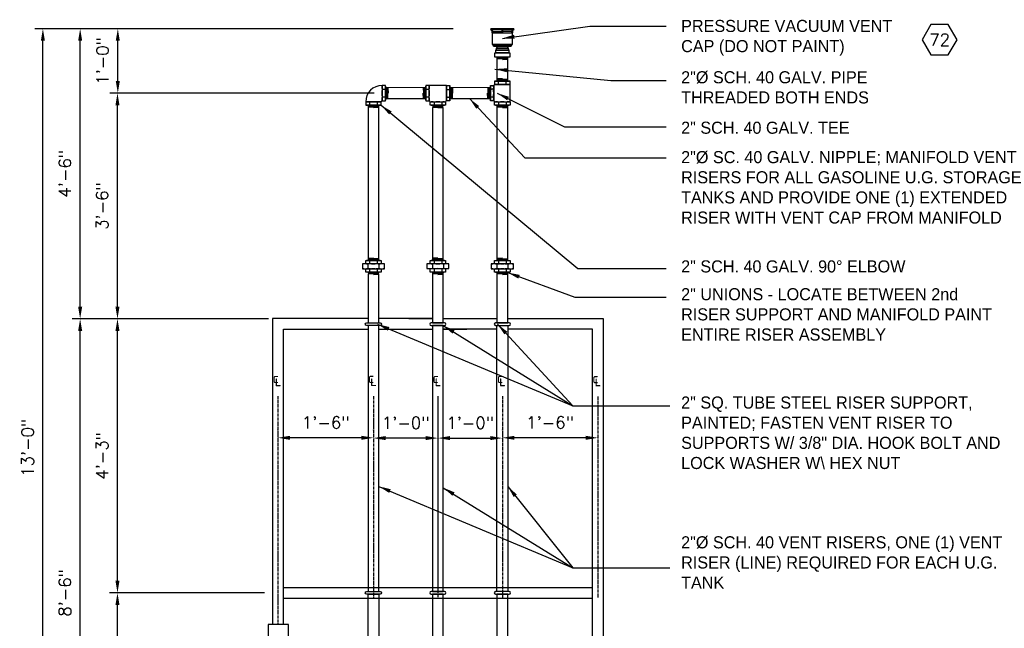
# Model space of a CAD drawing. Extents: x -1276 to 451, y 2026 to 3394.
# Tile 11 of 104: x -881 to -697, y 2202 to 2315. Entities that reach past the tile are written whole.
import ezdxf
from ezdxf.enums import TextEntityAlignment as Align

# ---------------------------------------------------------------- set-up
doc = ezdxf.new("R2010")
doc.units = 0
doc.header["$MEASUREMENT"] = 0
doc.header["$PDSIZE"] = 1
doc.linetypes.add('CENTER1', pattern=[0.6625, 0.5, -0.075, 0.0125, -0.075])
doc.layers.get('0').update_dxf_attribs({"linetype": 'CONTINUOUS'})
doc.layers.get('DEFPOINTS').update_dxf_attribs({"linetype": 'CONTINUOUS'})
for name, color, linetype in [('CENTERLINE', 3, 'CENTER1'), ('CONDUIT', 2, 'CONTINUOUS'), ('DIM', 3, 'CONTINUOUS'), ('GALV-2-ELL', 3, 'CONTINUOUS'), ('GALV-2-PIPE', 3, 'CONTINUOUS'), ('GALV-2-TEE', 3, 'CONTINUOUS'), ('GALV-2-UNION', 3, 'CONTINUOUS'), ('GALV-2x2-VENT-RISER', 5, 'CONTINUOUS'), ('GALV-4-PIPE', 4, 'CONTINUOUS'), ('TEXT', 3, 'CONTINUOUS'), ('VENT-CAP', 3, 'CONTINUOUS')]:
    doc.layers.add(name, color=color, linetype=linetype)
doc.styles.add('SIMPFRAC', font='simpfrac')
doc.styles.add('SIMPLEX', font='simplex')
doc.dimstyles.new('DIM24', dxfattribs={"dimscale": 24, "dimtxt": 0.09375, "dimasz": 0.09375, "dimexe": 0.0625, "dimexo": 0.0625, "dimgap": 0.0625, "dimtad": 1, "dimdec": 4, "dimzin": 3, "dimdsep": 46, "dimlunit": 4, "dimtxsty": 'SIMPLEX', "dimcen": 0, "dimclrd": 3, "dimclre": 3, "dimclrt": 3, "dimadec": 0, "dimazin": 0, "dimtfac": 1, "dimtdec": 4, "dimtofl": 0, "dimtmove": 0, "dimatfit": 3, "dimfxl": 1, "dimfrac": 2, "dimtolj": 1, "dimtzin": 3, "dimlwe": -1, "dimarcsym": 0})

# ---------------------------------------------------------------- blocks, each defined once
blk = doc.blocks.new('HEX')
at = {"color": 3}
blk.add_lwpolyline([(-0.0577, 0.1), (-0.1155, 0), (-0.0577, -0.1), (0.0577, -0.1), (0.1155, 0), (0.0577, 0.1)], close=True, dxfattribs=at)
at = {"color": 3, "style": 'SIMPLEX'}
blk.add_attdef('D#', text='', height=0.08, dxfattribs=at).set_placement((0, 0), align=Align.MIDDLE)
blk = doc.blocks.new('*D39')
at = {"layer": 'DEFPOINTS', "color": 0, "transparency": 16777216}
for p in [(-869.32, 2259.69), (-832.75, 2259.69), (-839.51, 2157.7)]:
    blk.add_point(p, dxfattribs=at)
at = {"layer": 'DIM', "color": 3, "transparency": 16777216}
for p, q in [((-834.25, 2259.69), (-870.82, 2259.69)), ((-841.01, 2157.7), (-870.82, 2157.7))]:
    blk.add_line(p, q, dxfattribs=at)
at = {"layer": 'DIM', "color": 3, "lineweight": -2, "transparency": 16777216}
blk.add_line((-869.32, 2159.95), (-869.32, 2257.44), dxfattribs=at)
at = {"layer": 'DIM', "color": 3, "transparency": 16777216}
for points in [[(-869.69, 2257.44), (-868.94, 2257.44), (-869.32, 2259.69)], [(-869.69, 2159.95), (-868.94, 2159.95), (-869.32, 2157.7)]]:
    blk.add_solid(points, dxfattribs=at)
at = {"layer": 'DIM', "color": 3, "transparency": 16777216, "insert": (-872.15, 2208.69), "char_height": 2.25, "attachment_point": 5, "rotation": 90, "style": 'SIMPLEX'}
blk.add_mtext('\\A1;8\'-6"', dxfattribs=at)
blk = doc.blocks.new('*D40')
at = {"layer": 'DEFPOINTS', "color": 0, "transparency": 16777216}
for p in [(-862.38, 2208.69), (-833.51, 2208.69), (-839.51, 2157.7)]:
    blk.add_point(p, dxfattribs=at)
at = {"layer": 'DIM', "color": 3, "transparency": 16777216}
for p, q in [((-835.01, 2208.69), (-863.88, 2208.69)), ((-841.01, 2157.7), (-863.88, 2157.7))]:
    blk.add_line(p, q, dxfattribs=at)
at = {"layer": 'DIM', "color": 3, "lineweight": -2, "transparency": 16777216}
blk.add_line((-862.38, 2159.95), (-862.38, 2206.44), dxfattribs=at)
at = {"layer": 'DIM', "color": 3, "transparency": 16777216}
for points in [[(-862.75, 2206.44), (-862, 2206.44), (-862.38, 2208.69)], [(-862.75, 2159.95), (-862, 2159.95), (-862.38, 2157.7)]]:
    blk.add_solid(points, dxfattribs=at)
at = {"layer": 'DIM', "color": 3, "transparency": 16777216, "insert": (-865.22, 2183.19), "char_height": 2.25, "attachment_point": 5, "rotation": 90, "style": 'SIMPLEX'}
blk.add_mtext('\\A1;4\'-3"', dxfattribs=at)
blk = doc.blocks.new('*D41')
at = {"layer": 'DEFPOINTS', "color": 0, "transparency": 16777216}
for p in [(-862.38, 2259.69), (-853.33, 2259.69), (-857.56, 2208.69)]:
    blk.add_point(p, dxfattribs=at)
at = {"layer": 'DIM', "color": 3, "transparency": 16777216}
for p, q in [((-854.83, 2259.69), (-863.88, 2259.69)), ((-859.06, 2208.69), (-863.88, 2208.69))]:
    blk.add_line(p, q, dxfattribs=at)
at = {"layer": 'DIM', "color": 3, "lineweight": -2, "transparency": 16777216}
blk.add_line((-862.38, 2210.94), (-862.38, 2257.44), dxfattribs=at)
at = {"layer": 'DIM', "color": 3, "transparency": 16777216}
for points in [[(-862.75, 2257.44), (-862, 2257.44), (-862.38, 2259.69)], [(-862.75, 2210.94), (-862, 2210.94), (-862.38, 2208.69)]]:
    blk.add_solid(points, dxfattribs=at)
at = {"layer": 'DIM', "color": 3, "transparency": 16777216, "insert": (-865.22, 2234.19), "char_height": 2.25, "attachment_point": 5, "rotation": 90, "style": 'SIMPLEX'}
blk.add_mtext('\\A1;4\'-3"', dxfattribs=at)
blk = doc.blocks.new('*D42')
at = {"layer": 'DEFPOINTS', "color": 0, "transparency": 16777216}
for p in [(-876.25, 2313.69), (-800.82, 2313.69), (-876.25, 2157.69)]:
    blk.add_point(p, dxfattribs=at)
at = {"layer": 'DIM', "color": 3, "transparency": 16777216}
blk.add_line((-802.32, 2313.69), (-877.75, 2313.69), dxfattribs=at)
at = {"layer": 'DIM', "color": 3, "lineweight": -2, "transparency": 16777216}
blk.add_line((-876.25, 2159.94), (-876.25, 2311.44), dxfattribs=at)
at = {"layer": 'DIM', "color": 3, "transparency": 16777216}
for points in [[(-876.63, 2311.44), (-875.88, 2311.44), (-876.25, 2313.69)], [(-876.63, 2159.94), (-875.88, 2159.94), (-876.25, 2157.69)]]:
    blk.add_solid(points, dxfattribs=at)
at = {"layer": 'DIM', "color": 3, "transparency": 16777216, "insert": (-879.09, 2235.69), "char_height": 2.25, "attachment_point": 5, "rotation": 90, "style": 'SIMPLEX'}
blk.add_mtext('\\A1;13\'-0"', dxfattribs=at)
blk = doc.blocks.new('*D43')
at = {"layer": 'DEFPOINTS', "color": 0, "transparency": 16777216}
for p in [(-869.32, 2313.69), (-869.32, 2313.69), (-864.12, 2259.69)]:
    blk.add_point(p, dxfattribs=at)
at = {"layer": 'DIM', "color": 3, "lineweight": -2, "transparency": 16777216}
blk.add_line((-869.32, 2261.94), (-869.32, 2311.44), dxfattribs=at)
at = {"layer": 'DIM', "color": 3, "transparency": 16777216}
blk.add_line((-865.62, 2259.69), (-870.82, 2259.69), dxfattribs=at)
for points in [[(-869.69, 2311.44), (-868.94, 2311.44), (-869.32, 2313.69)], [(-869.69, 2261.94), (-868.94, 2261.94), (-869.32, 2259.69)]]:
    blk.add_solid(points, dxfattribs=at)
at = {"layer": 'DIM', "color": 3, "transparency": 16777216, "insert": (-872.15, 2286.69), "char_height": 2.25, "attachment_point": 5, "rotation": 90, "style": 'SIMPLEX'}
blk.add_mtext('\\A1;4\'-6"', dxfattribs=at)
blk = doc.blocks.new('*D45')
at = {"layer": 'DEFPOINTS', "color": 0, "transparency": 16777216}
for p in [(-862.38, 2301.69), (-862.38, 2301.69), (-862.38, 2259.69)]:
    blk.add_point(p, dxfattribs=at)
at = {"layer": 'DIM', "color": 3, "lineweight": -2, "transparency": 16777216}
blk.add_line((-862.38, 2261.94), (-862.38, 2299.44), dxfattribs=at)
at = {"layer": 'DIM', "color": 3, "transparency": 16777216}
for points in [[(-862.75, 2299.44), (-862, 2299.44), (-862.38, 2301.69)], [(-862.75, 2261.94), (-862, 2261.94), (-862.38, 2259.69)]]:
    blk.add_solid(points, dxfattribs=at)
at = {"layer": 'DIM', "color": 3, "transparency": 16777216, "insert": (-865.22, 2280.69), "char_height": 2.25, "attachment_point": 5, "rotation": 90, "style": 'SIMPLEX'}
blk.add_mtext('\\A1;3\'-6"', dxfattribs=at)
blk = doc.blocks.new('*D46')
at = {"layer": 'DEFPOINTS', "color": 0, "transparency": 16777216}
for p in [(-862.31, 2313.69), (-798.44, 2313.69), (-813.14, 2301.69)]:
    blk.add_point(p, dxfattribs=at)
at = {"layer": 'DIM', "color": 3, "transparency": 16777216}
for p, q in [((-799.94, 2313.69), (-863.81, 2313.69)), ((-814.64, 2301.69), (-863.81, 2301.69))]:
    blk.add_line(p, q, dxfattribs=at)
at = {"layer": 'DIM', "color": 3, "lineweight": -2, "transparency": 16777216}
blk.add_line((-862.31, 2303.94), (-862.31, 2311.44), dxfattribs=at)
at = {"layer": 'DIM', "color": 3, "transparency": 16777216}
for points in [[(-862.69, 2311.44), (-861.94, 2311.44), (-862.31, 2313.69)], [(-862.69, 2303.94), (-861.94, 2303.94), (-862.31, 2301.69)]]:
    blk.add_solid(points, dxfattribs=at)
at = {"layer": 'DIM', "color": 3, "transparency": 16777216, "insert": (-865.15, 2307.69), "char_height": 2.25, "attachment_point": 5, "rotation": 90, "style": 'SIMPLEX'}
blk.add_mtext('\\A1;1\'-0"', dxfattribs=at)
blk = doc.blocks.new('*D58')
at = {"layer": 'DEFPOINTS', "color": 0, "transparency": 16777216}
for p in [(-802.75, 2237.49), (-790.75, 2237.49), (-790.75, 2237.49)]:
    blk.add_point(p, dxfattribs=at)
at = {"layer": 'DIM', "color": 3, "transparency": 16777216}
for p, q in [((-802.75, 2238.99), (-802.75, 2238.99)), ((-790.75, 2238.99), (-790.75, 2238.99))]:
    blk.add_line(p, q, dxfattribs=at)
at = {"layer": 'DIM', "color": 3, "lineweight": -2, "transparency": 16777216}
blk.add_line((-800.5, 2237.49), (-793, 2237.49), dxfattribs=at)
at = {"layer": 'DIM', "color": 3, "transparency": 16777216}
for points in [[(-800.5, 2237.87), (-800.5, 2237.12), (-802.75, 2237.49)], [(-793, 2237.87), (-793, 2237.12), (-790.75, 2237.49)]]:
    blk.add_solid(points, dxfattribs=at)
at = {"layer": 'DIM', "color": 3, "transparency": 16777216, "insert": (-796.75, 2240.33), "char_height": 2.25, "attachment_point": 5, "style": 'SIMPLEX'}
blk.add_mtext('\\A1;1\'-0"', dxfattribs=at)
blk = doc.blocks.new('*D59')
at = {"layer": 'DEFPOINTS', "color": 0, "transparency": 16777216}
for p in [(-814.75, 2237.49), (-814.75, 2237.49), (-802.75, 2237.49)]:
    blk.add_point(p, dxfattribs=at)
at = {"layer": 'DIM', "color": 3, "lineweight": -2, "transparency": 16777216}
blk.add_line((-805, 2237.49), (-812.5, 2237.49), dxfattribs=at)
at = {"layer": 'DIM', "color": 3, "transparency": 16777216}
for points in [[(-812.5, 2237.87), (-812.5, 2237.12), (-814.75, 2237.49)], [(-805, 2237.87), (-805, 2237.12), (-802.75, 2237.49)]]:
    blk.add_solid(points, dxfattribs=at)
at = {"layer": 'DIM', "color": 3, "transparency": 16777216, "insert": (-808.75, 2240.33), "char_height": 2.25, "attachment_point": 5, "style": 'SIMPLEX'}
blk.add_mtext('\\A1;1\'-0"', dxfattribs=at)
blk = doc.blocks.new('*D60')
at = {"layer": 'DEFPOINTS', "color": 0, "transparency": 16777216}
for p in [(-832.51, 2237.55), (-832.51, 2237.49), (-814.75, 2237.49)]:
    blk.add_point(p, dxfattribs=at)
at = {"layer": 'DIM', "color": 3, "transparency": 16777216}
for p, q in [((-832.51, 2238.99), (-832.51, 2239.05)), ((-814.75, 2238.99), (-814.75, 2239.05))]:
    blk.add_line(p, q, dxfattribs=at)
at = {"layer": 'DIM', "color": 3, "lineweight": -2, "transparency": 16777216}
blk.add_line((-817, 2237.55), (-830.26, 2237.55), dxfattribs=at)
at = {"layer": 'DIM', "color": 3, "transparency": 16777216}
for points in [[(-830.26, 2237.92), (-830.26, 2237.17), (-832.51, 2237.55)], [(-817, 2237.92), (-817, 2237.17), (-814.75, 2237.55)]]:
    blk.add_solid(points, dxfattribs=at)
at = {"layer": 'DIM', "color": 3, "transparency": 16777216, "insert": (-823.63, 2240.39), "char_height": 2.25, "attachment_point": 5, "style": 'SIMPLEX'}
blk.add_mtext('\\A1;1\'-6"', dxfattribs=at)
blk = doc.blocks.new('*D61')
at = {"layer": 'DEFPOINTS', "color": 0, "transparency": 16777216}
for p in [(-790.75, 2237.55), (-790.75, 2237.49), (-773, 2237.49)]:
    blk.add_point(p, dxfattribs=at)
at = {"layer": 'DIM', "color": 3, "transparency": 16777216}
for p, q in [((-790.75, 2238.99), (-790.75, 2239.05)), ((-773, 2238.99), (-773, 2239.05))]:
    blk.add_line(p, q, dxfattribs=at)
at = {"layer": 'DIM', "color": 3, "lineweight": -2, "transparency": 16777216}
blk.add_line((-775.25, 2237.55), (-788.5, 2237.55), dxfattribs=at)
at = {"layer": 'DIM', "color": 3, "transparency": 16777216}
for points in [[(-788.5, 2237.92), (-788.5, 2237.17), (-790.75, 2237.55)], [(-775.25, 2237.92), (-775.25, 2237.17), (-773, 2237.55)]]:
    blk.add_solid(points, dxfattribs=at)
at = {"layer": 'DIM', "color": 3, "transparency": 16777216, "insert": (-781.88, 2240.39), "char_height": 2.25, "attachment_point": 5, "style": 'SIMPLEX'}
blk.add_mtext('\\A1;1\'-6"', dxfattribs=at)

msp = doc.modelspace()

# ---------------------------------------------------------------- linework, layer by layer
at = {"layer": 'CENTERLINE', "linetype": 'CENTER1'}
for p, q in [((-832.50517, 2245.27354), (-832.50517, 2202.81791)), ((-814.75344, 2245.28899), (-814.75344, 2207.68558)), ((-802.75344, 2245.18947), (-802.75344, 2207.68558)), ((-802.752, 2245.27354), (-802.752, 2208.93558)), ((-790.75488, 2245.27354), (-790.75488, 2207.68558)), ((-773.00314, 2245.24631), (-773.00314, 2207.65834))]:
    msp.add_line(p, q, dxfattribs=at)
at = {"layer": 'CONDUIT'}
msp.add_lwpolyline([(-834.36054, 2196.58029), (-830.56042, 2196.58029), (-830.56042, 2202.81791), (-834.36054, 2202.81791)], close=True, dxfattribs=at)
at = {"layer": 'GALV-2-ELL', "linetype": 'Continuous'}
for p, q in [((-813.1388, 2303.13703), (-813.1388, 2303.13703)), ((-816.19088, 2300.08494), (-816.19088, 2300.08494)), ((-813.31887, 2300.08494), (-813.31887, 2300.08494)), ((-813.1388, 2300.26501), (-813.1388, 2300.26501))]:
    msp.add_line(p, q, dxfattribs=at)
at = {"layer": 'GALV-2-ELL', "color": 7, "linetype": 'Continuous'}
for p, q in [((-813.0763, 2302.42046), (-812.57695, 2302.42046)), ((-815.47144, 2300.02244), (-815.47144, 2299.52309)), ((-814.03543, 2300.02244), (-814.03543, 2299.52309)), ((-813.0763, 2300.98446), (-812.57695, 2300.98446))]:
    msp.add_line(p, q, dxfattribs=at)
at = {"layer": 'GALV-2-ELL', "linetype": 'Continuous'}
for points in [[(-813.1388, 2303.13703), (-813.1388, 2300.26501), (-812.51445, 2300.26501), (-812.51445, 2303.13703)], [(-813.31887, 2300.08494), (-816.19088, 2300.08494), (-816.19088, 2299.46059), (-813.31887, 2299.46059)]]:
    msp.add_lwpolyline(points, close=True, dxfattribs=at)
at = {"layer": 'GALV-2-ELL', "color": 7, "linetype": 'Continuous'}
for points in [[(-813.0763, 2300.26501, -0.17372505), (-813.0763, 2300.98446, -0.087044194), (-813.0763, 2302.42046, -0.174422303), (-813.0763, 2303.13703)], [(-812.57695, 2303.13703, -0.174432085), (-812.57695, 2302.42046, -0.087045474), (-812.57695, 2300.98446, -0.17373472), (-812.57695, 2300.26501)], [(-816.19088, 2300.02244, -0.17372505), (-815.47144, 2300.02244, -0.087044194), (-814.03543, 2300.02244, -0.174422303), (-813.31887, 2300.02244)], [(-813.31887, 2299.52309, -0.174432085), (-814.03543, 2299.52309, -0.087045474), (-815.47144, 2299.52309, -0.17373472), (-816.19088, 2299.52309)]]:
    msp.add_lwpolyline(points, format="xyb", dxfattribs=at)
at = {"layer": 'GALV-2-ELL', "linetype": 'Continuous'}
for radius in [3.05209, 0.18007]:
    msp.add_arc((-813.1388, 2300.08494), radius, 90, 180, dxfattribs=at)
at = {"layer": 'GALV-2-PIPE', "color": 7}
for p, q in [((-790.75488, 2308.41978), (-791.75488, 2308.3861)), ((-789.75488, 2308.32839), (-791.75488, 2308.26102)), ((-789.75488, 2308.20332), (-791.75488, 2308.13595)), ((-789.75488, 2308.07825), (-791.75488, 2308.01088)), ((-789.75488, 2307.95318), (-790.75488, 2307.9195)), ((-791.75488, 2304.39261), (-790.75488, 2304.42629)), ((-791.75488, 2304.26754), (-789.75488, 2304.3349)), ((-791.75488, 2304.14247), (-789.75488, 2304.20983)), ((-791.75488, 2304.0174), (-789.75488, 2304.08476)), ((-790.75488, 2303.92601), (-789.75488, 2303.95969)), ((-812.51301, 2301.70246), (-812.47932, 2300.70217)), ((-812.42161, 2302.70217), (-812.35425, 2300.70217)), ((-812.29654, 2302.70217), (-812.22917, 2300.70217)), ((-812.17147, 2302.70217), (-812.1041, 2300.70217)), ((-812.0464, 2302.70217), (-812.01273, 2301.70246)), ((-805.46045, 2300.68698), (-805.49414, 2301.68727)), ((-805.33537, 2300.68698), (-805.40274, 2302.68698)), ((-805.2103, 2300.68698), (-805.27767, 2302.68698)), ((-805.08523, 2300.68698), (-805.1526, 2302.68698)), ((-804.99386, 2301.68727), (-805.02753, 2302.68698)), ((-800.51299, 2301.68708), (-800.4793, 2300.68679)), ((-800.4216, 2302.68679), (-800.35423, 2300.68679)), ((-800.29653, 2302.68679), (-800.22916, 2300.68679)), ((-800.17146, 2302.68679), (-800.10409, 2300.68679)), ((-800.04638, 2302.68678), (-800.01271, 2301.68707)), ((-793.46046, 2300.68673), (-793.49415, 2301.68702)), ((-793.33539, 2300.68673), (-793.40275, 2302.68673)), ((-793.21032, 2300.68673), (-793.27768, 2302.68673)), ((-793.08525, 2300.68673), (-793.15261, 2302.68673)), ((-792.99387, 2301.68702), (-793.02754, 2302.68673)), ((-814.75488, 2299.46059), (-815.75488, 2299.42691)), ((-813.75488, 2299.3692), (-815.75488, 2299.30184)), ((-802.75486, 2299.44521), (-803.75486, 2299.41153)), ((-801.75486, 2299.35382), (-803.75486, 2299.28646)), ((-790.75488, 2299.44515), (-791.75488, 2299.41147)), ((-789.75488, 2299.35376), (-791.75488, 2299.2864)), ((-813.75488, 2299.24413), (-815.75488, 2299.17677)), ((-813.75488, 2299.11906), (-815.75488, 2299.0517)), ((-813.75488, 2298.99399), (-814.75488, 2298.96031)), ((-801.75486, 2299.22875), (-803.75486, 2299.16139)), ((-801.75486, 2299.10368), (-803.75486, 2299.03632)), ((-801.75486, 2298.97861), (-802.75486, 2298.94493)), ((-789.75488, 2299.22869), (-791.75488, 2299.16133)), ((-789.75488, 2299.10362), (-791.75488, 2299.03625)), ((-789.75488, 2298.97855), (-790.75488, 2298.94487)), ((-814.75344, 2268.40199), (-815.75344, 2268.36831)), ((-813.75344, 2268.3106), (-815.75344, 2268.24324)), ((-813.75344, 2268.18553), (-815.75344, 2268.11817)), ((-802.75344, 2268.40581), (-803.75344, 2268.37213)), ((-801.75344, 2268.31442), (-803.75344, 2268.24706)), ((-801.75344, 2268.18935), (-803.75344, 2268.12199)), ((-790.75344, 2268.38655), (-791.75344, 2268.35287)), ((-789.75344, 2268.29516), (-791.75344, 2268.2278)), ((-789.75344, 2268.17009), (-791.75344, 2268.10273)), ((-813.75344, 2268.06046), (-815.75344, 2267.9931)), ((-813.75344, 2267.93539), (-814.75344, 2267.90171)), ((-801.75344, 2268.06428), (-803.75344, 2267.99692)), ((-801.75344, 2267.93921), (-802.75344, 2267.90553)), ((-789.75344, 2268.04502), (-791.75344, 2267.97766)), ((-789.75344, 2267.91995), (-790.75344, 2267.88627))]:
    msp.add_line(p, q, dxfattribs=at)
at = {"layer": 'GALV-2-PIPE'}
for points in [[(-789.75488, 2303.92601), (-789.75488, 2308.41978), (-791.75488, 2308.41978), (-791.75488, 2303.92601)], [(-804.99371, 2302.71798), (-812.51445, 2302.71209), (-812.51445, 2300.71209), (-804.99371, 2300.71798)], [(-792.99226, 2302.71798), (-800.51299, 2302.71209), (-800.51299, 2300.71209), (-792.99226, 2300.71798)], [(-813.75488, 2270.54355), (-813.75488, 2299.46059), (-815.75488, 2299.46059), (-815.75488, 2270.54355)], [(-789.75488, 2270.52811), (-789.75488, 2299.44515), (-791.75488, 2299.44515), (-791.75488, 2270.52811)], [(-801.75488, 2270.54737), (-801.75488, 2299.01798), (-803.75488, 2299.01798), (-803.75488, 2270.54737)], [(-801.75344, 2258.93558), (-801.76846, 2268.40531), (-803.76846, 2268.40531), (-803.75344, 2258.93558)], [(-789.75344, 2258.93558), (-789.75344, 2268.38655), (-791.75344, 2268.38655), (-791.75344, 2258.93558)], [(-813.75344, 2258.95102), (-813.75344, 2268.06046), (-815.75344, 2268.06046), (-815.75344, 2258.95102)], [(-813.752, 2208.95102), (-813.75344, 2258.45102), (-815.75344, 2258.45102), (-815.752, 2208.95102)], [(-801.752, 2208.93558), (-801.75344, 2258.43558), (-803.75344, 2258.43558), (-803.752, 2208.93558)], [(-791.75488, 2208.93558), (-791.75344, 2258.43558), (-789.75344, 2258.43558), (-789.75488, 2208.93558)], [(-813.75344, 2208.45102), (-813.75488, 2153.85294), (-815.75488, 2153.85294), (-815.75344, 2208.45102)], [(-803.75344, 2208.43558), (-803.752, 2153.8375), (-801.752, 2153.8375), (-801.75344, 2208.43558)], [(-791.75344, 2208.43558), (-791.752, 2153.8375), (-789.752, 2153.8375), (-789.75344, 2208.43558)]]:
    msp.add_lwpolyline(points, close=True, dxfattribs=at)
at = {"layer": 'GALV-2-PIPE', "color": 7, "linetype": 'Continuous'}
for points in [[(-792.93137, 2303.12159, 0.174432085), (-792.93137, 2302.40502, 0.087045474), (-792.93137, 2300.96901, 0.17373472), (-792.93137, 2300.24957)], [(-804.18943, 2299.50771, 0.174432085), (-803.47287, 2299.50771, 0.087045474), (-802.03686, 2299.50771, 0.17373472), (-801.31742, 2299.50771)]]:
    msp.add_lwpolyline(points, format="xyb", dxfattribs=at)
at = {"layer": 'GALV-2-TEE', "linetype": 'Continuous'}
for p, q in [((-801.13734, 2303.12165), (-804.3695, 2303.12165)), ((-789.31743, 2300.0695), (-789.31743, 2303.30166))]:
    msp.add_line(p, q, dxfattribs=at)
at = {"layer": 'GALV-2-TEE', "color": 7, "linetype": 'Continuous'}
for p, q in [((-791.47288, 2303.36416), (-791.47288, 2303.86351)), ((-790.03687, 2303.36416), (-790.03687, 2303.86351)), ((-804.432, 2302.40221), (-804.93135, 2302.40221)), ((-801.07484, 2302.40221), (-800.57549, 2302.40221)), ((-792.43202, 2302.40502), (-792.93137, 2302.40502)), ((-804.432, 2300.9662), (-804.93135, 2300.9662)), ((-803.47287, 2300.00706), (-803.47287, 2299.50771)), ((-802.03686, 2300.00706), (-802.03686, 2299.50771)), ((-801.07484, 2300.9662), (-800.57549, 2300.9662)), ((-792.43202, 2300.96901), (-792.93137, 2300.96901)), ((-791.47288, 2300.007), (-791.47288, 2299.50765)), ((-790.03687, 2300.007), (-790.03687, 2299.50765))]:
    msp.add_line(p, q, dxfattribs=at)
for points in [[(-804.93135, 2300.24963, -0.174432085), (-804.93135, 2300.9662, -0.087045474), (-804.93135, 2302.40221, -0.17373472), (-804.93135, 2303.12165)], [(-804.432, 2303.12165, -0.17372505), (-804.432, 2302.40221, -0.087044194), (-804.432, 2300.9662, -0.174422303), (-804.432, 2300.24963)], [(-801.07484, 2303.12165, 0.17372505), (-801.07484, 2302.40221, 0.087044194), (-801.07484, 2300.9662, 0.174422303), (-801.07484, 2300.24963)], [(-800.57549, 2300.24963, 0.174432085), (-800.57549, 2300.9662, 0.087045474), (-800.57549, 2302.40221, 0.17373472), (-800.57549, 2303.12165)], [(-792.43202, 2300.24957, 0.17372505), (-792.43202, 2300.96901, 0.087044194), (-792.43202, 2302.40502, 0.174422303), (-792.43202, 2303.12159)], [(-792.18945, 2303.86351, -0.174432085), (-791.47288, 2303.86351, -0.087045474), (-790.03687, 2303.86351, -0.17373472), (-789.31743, 2303.86351)], [(-789.31743, 2303.36416, -0.17372505), (-790.03687, 2303.36416, -0.087044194), (-791.47288, 2303.36416, -0.174422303), (-792.18945, 2303.36416)], [(-801.31742, 2300.00706, 0.17372505), (-802.03686, 2300.00706, 0.087044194), (-803.47287, 2300.00706, 0.174422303), (-804.18943, 2300.00706)], [(-789.31743, 2300.007, 0.17372505), (-790.03687, 2300.007, 0.087044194), (-791.47288, 2300.007, 0.174422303), (-792.18945, 2300.007)], [(-792.18945, 2299.50765, 0.174432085), (-791.47288, 2299.50765, 0.087045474), (-790.03687, 2299.50765, 0.17373472), (-789.31743, 2299.50765)]]:
    msp.add_lwpolyline(points, format="xyb", dxfattribs=at)
at = {"layer": 'GALV-2-TEE', "linetype": 'Continuous'}
for points in [[(-804.3695, 2300.24963), (-804.3695, 2303.12165), (-804.99385, 2303.12165), (-804.99385, 2300.24963)], [(-801.13734, 2300.24963), (-801.13734, 2303.12165), (-800.51299, 2303.12165), (-800.51299, 2300.24963)], [(-792.36952, 2303.12159), (-792.36952, 2300.24957), (-792.99387, 2300.24957), (-792.99387, 2303.12159)], [(-792.18945, 2303.30166), (-789.31743, 2303.30166), (-789.31743, 2303.92601), (-792.18945, 2303.92601)], [(-804.18943, 2300.06956), (-801.31742, 2300.06956), (-801.31742, 2299.44521), (-804.18943, 2299.44521)], [(-792.18945, 2300.0695), (-789.31743, 2300.0695), (-789.31743, 2299.44515), (-792.18945, 2299.44515)]]:
    msp.add_lwpolyline(points, close=True, dxfattribs=at)
for centre, start, end in [((-792.3768, 2303.30894), 272.2269418, 357.7730582), ((-804.37679, 2300.06228), 2.2269418, 87.7730582), ((-801.13006, 2300.06228), 92.2269418, 177.7730582), ((-792.3768, 2300.06221), 2.2269418, 87.7730582)]:
    msp.add_arc(centre, 0.1875, start, end, dxfattribs=at)
at = {"layer": 'GALV-2-UNION', "color": 7, "linetype": 'Continuous'}
for p, q in [((-815.47288, 2270.48105), (-815.47288, 2269.9817)), ((-814.03687, 2270.48105), (-814.03687, 2269.9817)), ((-803.47288, 2270.48487), (-803.47288, 2269.98552)), ((-802.03687, 2270.48487), (-802.03687, 2269.98552)), ((-791.47288, 2270.46561), (-791.47288, 2269.96626)), ((-790.03687, 2270.46561), (-790.03687, 2269.96626)), ((-815.78232, 2269.84614), (-815.78232, 2269.09941)), ((-815.47288, 2268.96384), (-815.47288, 2268.46449)), ((-814.03687, 2268.96384), (-814.03687, 2268.46449)), ((-813.72743, 2269.84614), (-813.72743, 2269.09941)), ((-803.78232, 2269.84996), (-803.78232, 2269.10322)), ((-803.47288, 2268.96766), (-803.47288, 2268.46831)), ((-802.03687, 2268.96766), (-802.03687, 2268.46831)), ((-801.72743, 2269.84996), (-801.72743, 2269.10322)), ((-791.78232, 2269.83069), (-791.78232, 2269.08396)), ((-791.47288, 2268.9484), (-791.47288, 2268.44905)), ((-790.03687, 2268.9484), (-790.03687, 2268.44905)), ((-789.72743, 2269.83069), (-789.72743, 2269.08396))]:
    msp.add_line(p, q, dxfattribs=at)
at = {"layer": 'GALV-2-UNION', "linetype": 'Continuous'}
for points in [[(-816.18945, 2270.54355), (-813.31743, 2270.54355), (-813.31743, 2269.9192), (-816.18945, 2269.9192)], [(-804.18945, 2270.54737), (-801.31743, 2270.54737), (-801.31743, 2269.92302), (-804.18945, 2269.92302)], [(-792.18945, 2270.52811), (-789.31743, 2270.52811), (-789.31743, 2269.90376), (-792.18945, 2269.90376)], [(-812.69998, 2269.02634), (-812.69998, 2269.9192), (-816.80977, 2269.9192), (-816.80977, 2269.02634)], [(-816.18945, 2269.02634), (-813.31743, 2269.02634), (-813.31743, 2268.40199), (-816.18945, 2268.40199)], [(-800.69998, 2269.03016), (-800.69998, 2269.92302), (-804.80977, 2269.92302), (-804.80977, 2269.03016)], [(-804.18945, 2269.03016), (-801.31743, 2269.03016), (-801.31743, 2268.40581), (-804.18945, 2268.40581)], [(-788.69998, 2269.0109), (-788.69998, 2269.90376), (-792.80977, 2269.90376), (-792.80977, 2269.0109)], [(-792.18945, 2269.0109), (-789.31743, 2269.0109), (-789.31743, 2268.38655), (-792.18945, 2268.38655)]]:
    msp.add_lwpolyline(points, close=True, dxfattribs=at)
at = {"layer": 'GALV-2-UNION', "color": 7, "linetype": 'Continuous'}
for points in [[(-813.31743, 2270.48105, 0.17372505), (-814.03687, 2270.48105, 0.087044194), (-815.47288, 2270.48105, 0.174422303), (-816.18945, 2270.48105)], [(-801.31743, 2270.48487, 0.17372505), (-802.03687, 2270.48487, 0.087044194), (-803.47288, 2270.48487, 0.174422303), (-804.18945, 2270.48487)], [(-789.31743, 2270.46561, 0.17372505), (-790.03687, 2270.46561, 0.087044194), (-791.47288, 2270.46561, 0.174422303), (-792.18945, 2270.46561)], [(-812.69998, 2269.84614, 0.142222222), (-813.72743, 2269.84614, 0.071111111), (-815.78232, 2269.84614, 0.142222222), (-816.80977, 2269.84614)], [(-816.80977, 2269.09941, 0.142222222), (-815.78232, 2269.09941, 0.071111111), (-813.72743, 2269.09941, 0.142222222), (-812.69998, 2269.09941)], [(-816.18945, 2269.9817, 0.174432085), (-815.47288, 2269.9817, 0.087045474), (-814.03687, 2269.9817, 0.17373472), (-813.31743, 2269.9817)], [(-813.31743, 2268.96384, 0.17372505), (-814.03687, 2268.96384, 0.087044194), (-815.47288, 2268.96384, 0.174422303), (-816.18945, 2268.96384)], [(-816.18945, 2268.46449, 0.174432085), (-815.47288, 2268.46449, 0.087045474), (-814.03687, 2268.46449, 0.17373472), (-813.31743, 2268.46449)], [(-800.69998, 2269.84996, 0.142222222), (-801.72743, 2269.84996, 0.071111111), (-803.78232, 2269.84996, 0.142222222), (-804.80977, 2269.84996)], [(-804.80977, 2269.10322, 0.142222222), (-803.78232, 2269.10322, 0.071111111), (-801.72743, 2269.10322, 0.142222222), (-800.69998, 2269.10322)], [(-804.18945, 2269.98552, 0.174432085), (-803.47288, 2269.98552, 0.087045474), (-802.03687, 2269.98552, 0.17373472), (-801.31743, 2269.98552)], [(-801.31743, 2268.96766, 0.17372505), (-802.03687, 2268.96766, 0.087044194), (-803.47288, 2268.96766, 0.174422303), (-804.18945, 2268.96766)], [(-804.18945, 2268.46831, 0.174432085), (-803.47288, 2268.46831, 0.087045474), (-802.03687, 2268.46831, 0.17373472), (-801.31743, 2268.46831)], [(-788.69998, 2269.83069, 0.142222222), (-789.72743, 2269.83069, 0.071111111), (-791.78232, 2269.83069, 0.142222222), (-792.80977, 2269.83069)], [(-792.80977, 2269.08396, 0.142222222), (-791.78232, 2269.08396, 0.071111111), (-789.72743, 2269.08396, 0.142222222), (-788.69998, 2269.08396)], [(-792.18945, 2269.96626, 0.174432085), (-791.47288, 2269.96626, 0.087045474), (-790.03687, 2269.96626, 0.17373472), (-789.31743, 2269.96626)], [(-789.31743, 2268.9484, 0.17372505), (-790.03687, 2268.9484, 0.087044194), (-791.47288, 2268.9484, 0.174422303), (-792.18945, 2268.9484)], [(-792.18945, 2268.44905, 0.174432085), (-791.47288, 2268.44905, 0.087045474), (-790.03687, 2268.44905, 0.17373472), (-789.31743, 2268.44905)]]:
    msp.add_lwpolyline(points, format="xyb", dxfattribs=at)
at = {"layer": 'GALV-2x2-VENT-RISER'}
for p, q in [((-808.13404, 2259.77465), (-803.75344, 2259.77465)), ((-801.75344, 2259.77465), (-799.75344, 2259.77465)), ((-808.13402, 2257.77465), (-803.75342, 2257.77465)), ((-801.75342, 2257.77465), (-797.37286, 2257.77465)), ((-831.50517, 2209.68558), (-774.0017, 2209.68558)), ((-831.50517, 2207.68558), (-774.0017, 2207.68558))]:
    msp.add_line(p, q, dxfattribs=at)
for points in [[(-815.75344, 2259.77465), (-833.50517, 2259.77465), (-833.50517, 2202.81791)], [(-803.75344, 2259.77465), (-813.75344, 2259.77465)], [(-808.13404, 2259.77465), (-803.75344, 2259.77465)], [(-801.75344, 2259.77465), (-791.75344, 2259.77465)], [(-795.37284, 2259.77465), (-791.75344, 2259.77465)], [(-789.75344, 2259.77465), (-772.0017, 2259.77465), (-772.0017, 2157.6991)], [(-831.50517, 2202.81791), (-831.50517, 2257.77465), (-815.75342, 2257.77465)], [(-813.75342, 2257.77465), (-803.75342, 2257.77465)], [(-791.75346, 2257.77465), (-801.75342, 2257.77465)], [(-791.75346, 2257.77465), (-792.13548, 2257.77465)], [(-774.0017, 2157.6991), (-774.0017, 2257.77465), (-789.75346, 2257.77465)]]:
    msp.add_lwpolyline(points, dxfattribs=at)
at = {"layer": 'GALV-2x2-VENT-RISER', "color": 4}
for points in [[(-816.00344, 2258.45102, -1), (-816.00344, 2258.95102), (-813.50344, 2258.95102, -1), (-813.50344, 2258.45102)], [(-801.50347, 2258.43558, 1), (-801.50347, 2258.93558), (-804.00347, 2258.93558, 1), (-804.00347, 2258.43558)], [(-789.50344, 2258.43558, 1), (-789.50344, 2258.93558), (-792.00344, 2258.93558, 1), (-792.00344, 2258.43558)], [(-816.00344, 2208.45102, -1), (-816.00344, 2208.95102), (-813.50344, 2208.95102, -1), (-813.50344, 2208.45102)], [(-801.50344, 2208.43558, 1), (-801.50344, 2208.93558), (-804.00344, 2208.93558, 1), (-804.00344, 2208.43558)], [(-789.50344, 2208.43558, 1), (-789.50344, 2208.93558), (-792.00344, 2208.93558, 1), (-792.00344, 2208.43558)]]:
    msp.add_lwpolyline(points, format="xyb", close=True, dxfattribs=at)
at = {"layer": 'GALV-4-PIPE', "color": 7}
for p, q in [((-815.75488, 2271.01015), (-814.75488, 2271.04383)), ((-815.75488, 2270.88508), (-813.75488, 2270.95245)), ((-815.75488, 2270.76001), (-813.75488, 2270.82737)), ((-815.75488, 2270.63494), (-813.75488, 2270.7023)), ((-814.75488, 2270.54355), (-813.75488, 2270.57723)), ((-803.75488, 2271.01397), (-802.75488, 2271.04765)), ((-803.75488, 2270.8889), (-801.75488, 2270.95626)), ((-803.75488, 2270.76383), (-801.75488, 2270.83119)), ((-803.75488, 2270.63876), (-801.75488, 2270.70612)), ((-802.75488, 2270.54737), (-801.75488, 2270.58105)), ((-791.75488, 2270.99471), (-790.75488, 2271.02839)), ((-791.75488, 2270.86964), (-789.75488, 2270.937)), ((-791.75488, 2270.74457), (-789.75488, 2270.81193)), ((-791.75488, 2270.61949), (-789.75488, 2270.68686)), ((-790.75488, 2270.52811), (-789.75488, 2270.56179))]:
    msp.add_line(p, q, dxfattribs=at)
at = {"layer": 'VENT-CAP'}
for p, q in [((-792.43018, 2313.18558), (-792.43018, 2312.93558)), ((-789.07957, 2313.18558), (-789.07957, 2312.93558)), ((-792.63729, 2310.83472), (-788.87246, 2310.83472)), ((-791.763, 2309.16978), (-791.763, 2309.23228)), ((-789.74675, 2309.16978), (-789.74675, 2309.23228))]:
    msp.add_line(p, q, dxfattribs=at)
at = {"layer": 'VENT-CAP', "color": 1, "linetype": 'Continuous'}
for p, q in [((-792.51229, 2310.70972), (-788.99746, 2310.70972)), ((-792.38729, 2310.58472), (-789.12246, 2310.58472)), ((-792.013, 2309.66978), (-789.49675, 2309.66978)), ((-791.888, 2310.04478), (-789.62175, 2310.04478)), ((-791.888, 2309.73228), (-789.62175, 2309.73228)), ((-791.763, 2310.10728), (-789.74675, 2310.10728))]:
    msp.add_line(p, q, dxfattribs=at)
at = {"layer": 'VENT-CAP'}
for points in [[(-792.81625, 2313.68558, 0.414213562), (-792.94125, 2313.56058), (-788.5685, 2313.56058, 0.414213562), (-788.6935, 2313.68558)], [(-791.763, 2310.41978), (-791.763, 2310.10728), (-791.8255, 2310.10728, 0.414213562), (-791.888, 2310.04478), (-791.888, 2309.73228), (-791.9505, 2309.73228, 0.414213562), (-792.013, 2309.66978), (-792.013, 2309.23228), (-789.49675, 2309.23228), (-789.49675, 2309.66978, 0.414213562), (-789.55925, 2309.73228), (-789.62175, 2309.73228), (-789.62175, 2310.04478, 0.414213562), (-789.68425, 2310.10728), (-789.74675, 2310.10728), (-789.74675, 2310.41978)]]:
    msp.add_lwpolyline(points, format="xyb", close=True, dxfattribs=at)
for points in [[(-792.87864, 2313.56058), (-792.48313, 2313.18558), (-790.78613, 2313.18558)], [(-792.72138, 2313.41148), (-792.72138, 2312.93558), (-788.78837, 2312.93558), (-788.78837, 2313.41148)], [(-790.78613, 2312.93558), (-790.78613, 2313.39036), (-790.72363, 2313.39036), (-790.72363, 2312.93558)], [(-788.63111, 2313.56058), (-789.02662, 2313.18558), (-790.72363, 2313.18558)]]:
    msp.add_lwpolyline(points, dxfattribs=at)
msp.add_lwpolyline([(-792.63729, 2312.93558), (-792.63729, 2310.83472, 0.414213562), (-792.51229, 2310.70972), (-792.51229, 2310.58472), (-792.38729, 2310.58472), (-792.38729, 2310.41978), (-789.12246, 2310.41978), (-789.12246, 2310.58472), (-788.99746, 2310.58472), (-788.99746, 2310.70972, 0.414213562), (-788.87246, 2310.83472), (-788.87246, 2312.93558)], format="xyb", dxfattribs=at)
at = {"layer": 'VENT-CAP', "linetype": 'Continuous'}
msp.add_lwpolyline([(-792.138, 2308.41978), (-792.138, 2309.16978), (-789.37175, 2309.16978), (-789.37175, 2308.41978)], close=True, dxfattribs=at)

# ---------------------------------------------------------------- block references
at = {"layer": 'TEXT'}
ref = msp.add_blockref('HEX', (-709.39332, 2311.63856), dxfattribs=dict(at, xscale=28.09756079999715, yscale=28.09756079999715, zscale=28.09756079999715))
ref.add_attrib('D#', '72', dxfattribs={"layer": '0', "color": 0, "height": 2.25, "style": 'SIMPLEX'}).set_placement((-709.39332, 2311.63856), align=Align.MIDDLE)

# ---------------------------------------------------------------- texts
at = {"layer": 'DIM', "linetype": 'CENTER1', "char_height": 2.25, "width": 13.5, "attachment_point": 1, "style": 'SIMPLEX'}
for insert in [(-833.50517, 2249.62354), (-815.75318, 2249.63891), (-803.75226, 2249.62347), (-791.75513, 2249.62347), (-774.0034, 2249.59624)]:
    msp.add_mtext('℄', dxfattribs=dict(at, insert=insert))
at = {"layer": 'TEXT', "char_height": 2.25, "attachment_point": 1, "style": 'SIMPFRAC'}
for s, insert, width in [('PRESSURE VACUUM VENT CAP (DO NOT PAINT)', (-757.4892, 2315.32545), 45.2618251), ('2"%%C SCH. 40 GALV. PIPE THREADED BOTH ENDS', (-757.4892, 2305.77281), 43.7142857), ('2" SCH. 40 GALV. TEE', (-757.4892, 2296.38527), 45.5162348), ('2"%%C SC. 40 GALV. NIPPLE; MANIFOLD VENT RISERS FOR ALL GASOLINE U.G. STORAGE TANKS AND PROVIDE ONE (1) EXTENDED RISER WITH VENT CAP FROM MANIFOLD', (-757.4892, 2290.91283), 64.4462364), ('2" SCH. 40 GALV. 90° ELBOW', (-757.4892, 2270.57213), 52.3627553), ('2" UNIONS - LOCATE BETWEEN 2nd  RISER SUPPORT AND MANIFOLD PAINT ENTIRE RISER ASSEMBLY', (-757.4892, 2265.39682), 61.9285714), ('2" SQ. TUBE STEEL RISER SUPPORT, PAINTED; FASTEN VENT RISER TO SUPPORTS W/ 3/8" DIA. HOOK BOLT AND LOCK WASHER W\\\\ HEX NUT', (-757.4892, 2245.23831), 63.6811148), ('2"%%C SCH. 40 VENT RISERS, ONE (1) VENT RISER (LINE) REQUIRED FOR EACH U.G. TANK', (-757.4892, 2219.22166), 63.9191758)]:
    msp.add_mtext(s, dxfattribs=dict(at, insert=insert, width=width))

# ---------------------------------------------------------------- dimensions: what is measured, and where the dimension line sits
at = {"layer": 'DIM'}
for base, p1, p2, picture, middle in [((-876.25268, 2313.68558), (-876.25268, 2157.68558), (-800.81625, 2313.68558), '*D42', (-879.09197, 2235.68558)), ((-862.31334, 2313.68558), (-813.1388, 2301.68558), (-798.43565, 2313.68558), '*D46', (-865.15263, 2307.68558)), ((-862.37768, 2301.68558), (-862.37768, 2259.68558), (-862.37768, 2301.68558), '*D45', (-865.21697, 2280.68558)), ((-862.37768, 2208.68558), (-839.50517, 2157.6991), (-833.50517, 2208.68558), '*D40', (-865.21697, 2183.19234))]:
    dim = msp.add_linear_dim(base=base, p1=p1, p2=p2, angle=90, dimstyle='DIM24', dxfattribs=at)
    dim.commit()
    dim.dimension.update_dxf_attribs({"geometry": picture, "text_midpoint": middle})
for base, p1, p2, picture, middle in [((-869.31518, 2313.68558), (-864.12242, 2259.68558), (-869.31518, 2313.68558), '*D43', (-869.31518, 2286.68558)), ((-869.31518, 2259.68558), (-839.50517, 2157.6991), (-832.75344, 2259.68558), '*D39', (-869.31518, 2208.69234))]:
    dim = msp.add_linear_dim(base=base, p1=p1, p2=p2, angle=90, dimstyle='DIM24', dxfattribs=at)
    dim.commit()
    dim.dimension.update_dxf_attribs({"geometry": picture, "text_midpoint": middle, "dimtype": 160})
dim = msp.add_linear_dim(base=(-862.37768, 2259.68558), p1=(-857.55992, 2208.68558), p2=(-853.32686, 2259.68558), angle=90, dimstyle='DIM24', override={"dimtmove": 1}, dxfattribs=at)
dim.commit()
dim.dimension.update_dxf_attribs({"geometry": '*D41', "text_midpoint": (-865.21697, 2234.18558)})
for base, p1, p2, picture, middle in [((-832.50517, 2237.54656), (-814.75344, 2237.49284), (-832.50517, 2237.49284), '*D60', (-823.62931, 2240.38585)), ((-790.75488, 2237.54653), (-773.00314, 2237.49281), (-790.75488, 2237.49281), '*D61', (-781.87901, 2240.38582))]:
    dim = msp.add_linear_dim(base=base, p1=p1, p2=p2, text='1\'-6"', dimstyle='DIM24', override={"dimtmove": 1}, dxfattribs=at)
    dim.commit()
    dim.dimension.update_dxf_attribs({"geometry": picture, "text_midpoint": middle})
for base, p1, p2, picture, middle in [((-814.75344, 2237.49284), (-802.75344, 2237.49284), (-814.75344, 2237.49284), '*D59', (-808.75344, 2240.33213)), ((-790.75488, 2237.49284), (-802.75344, 2237.49281), (-790.75488, 2237.49281), '*D58', (-796.75416, 2240.33213))]:
    dim = msp.add_linear_dim(base=base, p1=p1, p2=p2, dimstyle='DIM24', override={"dimtmove": 1}, dxfattribs=at)
    dim.commit()
    dim.dimension.update_dxf_attribs({"geometry": picture, "text_midpoint": middle})

# ---------------------------------------------------------------- leaders
at = {"layer": 'TEXT'}
for points in [[(-790.75488, 2311.88515), (-774.45049, 2314.17344), (-760.29316, 2314.17344)], [(-792.13548, 2306.17289), (-770.55154, 2304.03476), (-760.29316, 2304.03476)], [(-791.69803, 2301.68558), (-779.22312, 2295.43909), (-760.29316, 2295.43909)], [(-813.31887, 2299.44515), (-776.69257, 2269.04373), (-760.29316, 2269.04373)], [(-796.88404, 2300.68673), (-786.56499, 2289.66879), (-760.29316, 2289.66879)], [(-789.75344, 2268.29516), (-777.27057, 2263.70728), (-760.29316, 2263.70728)]]:
    msp.add_leader(points, dimstyle='DIM24', dxfattribs=at)
for points in [[(-813.98419, 2258.68493), (-777.63041, 2243.51362)], [(-791.63404, 2258.68558), (-777.63041, 2243.51362)], [(-813.75257, 2228.50961), (-777.63041, 2213.3383)], [(-789.75431, 2228.5102), (-777.63041, 2213.3383)]]:
    msp.add_leader(points, dimstyle='DIM24', override={"dimgap": 0.0625, "dimtad": 0}, dxfattribs=at)
at = {"layer": 'TEXT', "color": 1}
for points in [[(-801.75344, 2258.43558), (-777.63041, 2243.51362), (-759.59851, 2243.51362)], [(-801.75344, 2228.26025), (-777.63041, 2213.3383), (-759.59851, 2213.3383)]]:
    msp.add_leader(points, dimstyle='DIM24', override={"dimtad": 0}, dxfattribs=at)

doc.saveas('drawing.dxf')
